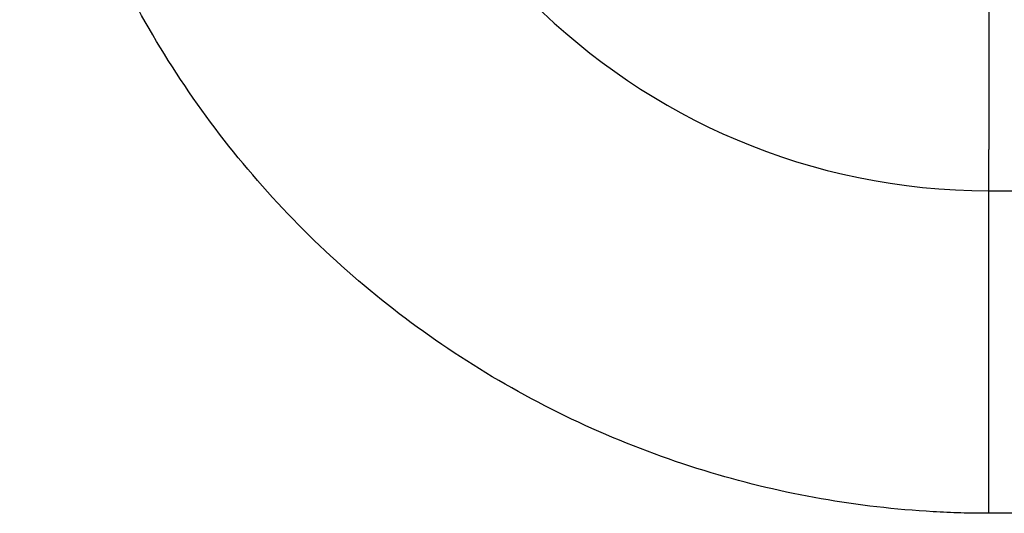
# Model space of a CAD drawing. Header units: inches. Extents: x -280 to 281, y -205 to 205.
# Tile 34 of 46: x 64.25 to 65.774, y 15.375 to 16.14. Entities that reach past the tile are written whole.
import ezdxf

# ---------------------------------------------------------------- set-up
doc = ezdxf.new("R2010")
doc.units = ezdxf.units.IN

# ---------------------------------------------------------------- blocks, each defined once
blk = doc.blocks.new('5222013350_00_G23_G27_BF_B3_B14_Motor_Bgr_63_EEXDe_1_1__9', base_point=(-96.5, -49.2509))
at = {"color": 7, "linetype": 'Continuous'}
blk.add_line((131.5, 31.7491), (166, 31.7491), dxfattribs=at)
blk.add_arc((131.5, 33.7491), 2, 180, 270, dxfattribs=at)
at = {"color": 8, "linetype": 'Continuous'}
for points, knots in [([(131.4999, 30.7491), (131.4713, 30.7494), (131.414, 30.7498), (131.2404, 30.7575), (130.9799, 30.7876), (130.5122, 30.8981), (129.9473, 31.1462), (129.3572, 31.6058), (128.8974, 32.1959), (128.6493, 32.7606), (128.5387, 33.2279), (128.5085, 33.4883), (128.5007, 33.6621), (128.5002, 33.7199), (128.5, 33.7488)], [0, 0, 0, 0, 0.085917, 0.171843, 0.521146, 0.870499, 1.611052, 2.351605, 3.092157, 3.83271, 4.181541, 4.530322, 4.616975, 4.703583, 4.703583, 4.703583, 4.703583]), ([(131.5004, 32.7491), (131.5004, 32.7473), (131.5004, 32.7437), (131.5004, 32.7382), (131.5004, 32.7327), (131.5004, 32.7273), (131.5004, 32.7218), (131.5004, 32.7163), (131.5004, 32.7108), (131.5004, 32.7052), (131.5004, 32.6997), (131.5004, 32.6942), (131.5004, 32.6886), (131.5004, 32.683), (131.5004, 32.6775), (131.5004, 32.6719), (131.5004, 32.6663), (131.5004, 32.6607), (131.5004, 32.6551), (131.5004, 32.6494), (131.5004, 32.6438), (131.5004, 32.6382), (131.5004, 32.6325), (131.5004, 32.6269), (131.5004, 32.6212), (131.5004, 32.6155), (131.5004, 32.6099), (131.5004, 32.6042), (131.5004, 32.5985), (131.5004, 32.5928), (131.5003, 32.5871), (131.5003, 32.5814), (131.5003, 32.5757), (131.5003, 32.57), (131.5003, 32.5643), (131.5003, 32.5586), (131.5003, 32.5528), (131.5003, 32.5471), (131.5003, 32.5414), (131.5003, 32.5356), (131.5003, 32.5299), (131.5003, 32.5242), (131.5003, 32.5184), (131.5003, 32.5127), (131.5003, 32.507), (131.5003, 32.5012), (131.5003, 32.4955), (131.5003, 32.4897), (131.5003, 32.484), (131.5003, 32.4783), (131.5003, 32.4725), (131.5003, 32.4668), (131.5003, 32.4611), (131.5003, 32.4553), (131.5003, 32.4496), (131.5003, 32.4438), (131.5003, 32.4381), (131.5003, 32.4324), (131.5003, 32.4267), (131.5003, 32.4209), (131.5003, 32.4152), (131.5003, 32.4095), (131.5003, 32.4038), (131.5003, 32.3981), (131.5003, 32.3924), (131.5003, 32.3867), (131.5003, 32.3816), (131.5003, 32.3772), (131.5003, 32.3733), (131.5003, 32.3695), (131.5003, 32.3656), (131.5003, 32.3618), (131.5003, 32.358), (131.5003, 32.3542), (131.5003, 32.3503), (131.5003, 32.3465), (131.5003, 32.3427), (131.5003, 32.3389), (131.5003, 32.3351), (131.5003, 32.3313), (131.5003, 32.3275), (131.5003, 32.3237), (131.5003, 32.3199), (131.5003, 32.3161), (131.5003, 32.3124), (131.5003, 32.3086), (131.5003, 32.3048), (131.5003, 32.3011), (131.5003, 32.2973), (131.5003, 32.2936), (131.5003, 32.2898), (131.5003, 32.2861), (131.5003, 32.2823), (131.5003, 32.2786), (131.5003, 32.2749), (131.5003, 32.2712), (131.5003, 32.2675), (131.5003, 32.2638), (131.5003, 32.2601), (131.5003, 32.2564), (131.5003, 32.2527), (131.5003, 32.249), (131.5003, 32.2454), (131.5003, 32.2417), (131.5003, 32.238), (131.5002, 32.2344), (131.5002, 32.2308), (131.5002, 32.2271), (131.5002, 32.2235), (131.5002, 32.2199), (131.5002, 32.2163), (131.5002, 32.2127), (131.5002, 32.2091), (131.5002, 32.2055), (131.5002, 32.2019), (131.5002, 32.1983), (131.5002, 32.1948), (131.5002, 32.1912), (131.5002, 32.1877), (131.5002, 32.1842), (131.5002, 32.1806), (131.5002, 32.1771), (131.5002, 32.1736), (131.5002, 32.1701), (131.5002, 32.1666), (131.5002, 32.1631), (131.5002, 32.1597), (131.5002, 32.1562), (131.5002, 32.1528), (131.5002, 32.1493), (131.5002, 32.1459), (131.5002, 32.1425), (131.5002, 32.1391), (131.5002, 32.1357), (131.5002, 32.1323), (131.5002, 32.1289), (131.5002, 32.1255), (131.5002, 32.1222), (131.5002, 32.1188), (131.5002, 32.1155), (131.5002, 32.1121), (131.5002, 32.1088), (131.5002, 32.1055), (131.5002, 32.1022), (131.5002, 32.099), (131.5002, 32.0957), (131.5002, 32.0924), (131.5002, 32.0892), (131.5002, 32.086), (131.5002, 32.0827), (131.5002, 32.0795), (131.5002, 32.0763), (131.5002, 32.0731), (131.5002, 32.07), (131.5002, 32.0668), (131.5002, 32.0637), (131.5002, 32.0605), (131.5002, 32.0574), (131.5002, 32.0543), (131.5002, 32.0512), (131.5002, 32.0481), (131.5002, 32.0451), (131.5002, 32.0421), (131.5002, 32.0394), (131.5002, 32.0367), (131.5002, 32.0341), (131.5002, 32.0315), (131.5002, 32.0289), (131.5002, 32.0263), (131.5002, 32.0237), (131.5002, 32.0212), (131.5002, 32.0186), (131.5002, 32.0161), (131.5002, 32.0136), (131.5002, 32.011), (131.5002, 32.0085), (131.5002, 32.006), (131.5002, 32.0035), (131.5002, 32.001), (131.5002, 31.9986), (131.5002, 31.9961), (131.5002, 31.9937), (131.5002, 31.9912), (131.5002, 31.9888), (131.5002, 31.9864), (131.5002, 31.984), (131.5002, 31.9816), (131.5002, 31.9792), (131.5002, 31.9769), (131.5002, 31.9745), (131.5002, 31.9722), (131.5002, 31.9698), (131.5002, 31.9675), (131.5002, 31.9652), (131.5002, 31.9629), (131.5002, 31.9606), (131.5002, 31.9583), (131.5002, 31.956), (131.5002, 31.9538), (131.5002, 31.9516), (131.5002, 31.9493), (131.5002, 31.9471), (131.5002, 31.9449), (131.5002, 31.9427), (131.5002, 31.9405), (131.5002, 31.9383), (131.5002, 31.9362), (131.5002, 31.934), (131.5002, 31.9319), (131.5002, 31.9298), (131.5002, 31.9276), (131.5002, 31.9255), (131.5002, 31.9234), (131.5002, 31.9214), (131.5002, 31.9193), (131.5002, 31.9172), (131.5002, 31.9152), (131.5002, 31.9132), (131.5002, 31.9111), (131.5002, 31.9091), (131.5002, 31.9071), (131.5002, 31.9051), (131.5002, 31.9032), (131.5002, 31.9012), (131.5002, 31.8993), (131.5002, 31.8973), (131.5002, 31.8954), (131.5002, 31.8935), (131.5002, 31.8916), (131.5002, 31.8897), (131.5002, 31.8878), (131.5002, 31.886), (131.5002, 31.8841), (131.5002, 31.8823), (131.5002, 31.8805), (131.5002, 31.8787), (131.5001, 31.8769), (131.5001, 31.8751), (131.5001, 31.8733), (131.5001, 31.8715), (131.5001, 31.8698), (131.5001, 31.868), (131.5001, 31.8663), (131.5001, 31.8646), (131.5001, 31.8629), (131.5001, 31.8612), (131.5001, 31.8596), (131.5001, 31.8579), (131.5001, 31.8563), (131.5001, 31.8546), (131.5001, 31.853), (131.5001, 31.8514), (131.5001, 31.8498), (131.5001, 31.8482), (131.5001, 31.8466), (131.5001, 31.8451), (131.5001, 31.8435), (131.5001, 31.842), (131.5001, 31.8405), (131.5001, 31.839), (131.5001, 31.8375), (131.5001, 31.836), (131.5001, 31.8346), (131.5001, 31.8331), (131.5001, 31.8317), (131.5001, 31.8302), (131.5001, 31.8288), (131.5001, 31.8274), (131.5001, 31.826), (131.5001, 31.8247), (131.5001, 31.8233), (131.5001, 31.822), (131.5001, 31.8206), (131.5001, 31.8193), (131.5001, 31.818), (131.5001, 31.8167), (131.5001, 31.8154), (131.5001, 31.8141), (131.5001, 31.8128), (131.5001, 31.8116), (131.5001, 31.8103), (131.5001, 31.8091), (131.5001, 31.8079), (131.5001, 31.8067), (131.5001, 31.8055), (131.5001, 31.8043), (131.5001, 31.8032), (131.5001, 31.802), (131.5001, 31.8009), (131.5001, 31.7997), (131.5001, 31.7986), (131.5001, 31.7975), (131.5001, 31.7964), (131.5001, 31.7954), (131.5001, 31.7943), (131.5001, 31.7933), (131.5001, 31.7922), (131.5001, 31.7912), (131.5001, 31.7902), (131.5001, 31.7892), (131.5001, 31.7882), (131.5001, 31.7872), (131.5001, 31.7863), (131.5001, 31.7853), (131.5001, 31.7844), (131.5001, 31.7835), (131.5001, 31.7826), (131.5001, 31.7817), (131.5001, 31.7808), (131.5001, 31.7799), (131.5001, 31.7791), (131.5001, 31.7782), (131.5001, 31.7774), (131.5001, 31.7766), (131.5001, 31.7758), (131.5001, 31.775), (131.5001, 31.7742), (131.5001, 31.7734), (131.5001, 31.7727), (131.5001, 31.7719), (131.5001, 31.7712), (131.5001, 31.7705), (131.5001, 31.7698), (131.5001, 31.7691), (131.5001, 31.7684), (131.5001, 31.7677), (131.5001, 31.7671), (131.5001, 31.7664), (131.5001, 31.7658), (131.5001, 31.7652), (131.5001, 31.7646), (131.5001, 31.764), (131.5001, 31.7634), (131.5001, 31.7628), (131.5001, 31.7622), (131.5001, 31.7617), (131.5001, 31.7611), (131.5001, 31.7606), (131.5001, 31.7601), (131.5001, 31.7596), (131.5001, 31.7591), (131.5, 31.7586), (131.5, 31.7581), (131.5, 31.7577), (131.5, 31.7572), (131.5, 31.7568), (131.5, 31.7564), (131.5, 31.756), (131.5, 31.7556), (131.5, 31.7552), (131.5, 31.7548), (131.5, 31.7545), (131.5, 31.7541), (131.5, 31.7538), (131.5, 31.7535), (131.5, 31.7532), (131.5, 31.7528), (131.5, 31.7526), (131.5, 31.7523), (131.5, 31.752), (131.5, 31.7517), (131.5, 31.7515), (131.5, 31.7513), (131.5, 31.751), (131.5, 31.7508), (131.5, 31.7506), (131.5, 31.7504), (131.5, 31.7503), (131.5, 31.7501), (131.5, 31.75), (131.5, 31.7498), (131.5, 31.7497), (131.5, 31.7496), (131.5, 31.7495), (131.5, 31.7494), (131.5, 31.7494), (131.5, 31.7493), (131.5, 31.7493), (131.5, 31.7492), (131.5, 31.7492), (131.5, 31.7491), (131.5, 31.7491), (131.5, 31.7491), (131.5, 31.7491), (131.5, 31.7491)], [0, 0, 0, 0, 0.005439, 0.010892, 0.016357, 0.021835, 0.027325, 0.032827, 0.038341, 0.043866, 0.049402, 0.054949, 0.060506, 0.066074, 0.071652, 0.077239, 0.082836, 0.088441, 0.094056, 0.099678, 0.105309, 0.110948, 0.116595, 0.122248, 0.127909, 0.133577, 0.13925, 0.14493, 0.150616, 0.156307, 0.162004, 0.167705, 0.173411, 0.179122, 0.184836, 0.190555, 0.196277, 0.202001, 0.207729, 0.21346, 0.219193, 0.224927, 0.230664, 0.236402, 0.242141, 0.247881, 0.253621, 0.259362, 0.265103, 0.270843, 0.276583, 0.282321, 0.288059, 0.293795, 0.299529, 0.305262, 0.310991, 0.316719, 0.322443, 0.328164, 0.333881, 0.339595, 0.345304, 0.351009, 0.356709, 0.362405, 0.368095, 0.371941, 0.375785, 0.379625, 0.383461, 0.387294, 0.391124, 0.394949, 0.398771, 0.402589, 0.406402, 0.410211, 0.414016, 0.417817, 0.421613, 0.425404, 0.429191, 0.432973, 0.43675, 0.440521, 0.444288, 0.448049, 0.451805, 0.455555, 0.4593, 0.463039, 0.466772, 0.470499, 0.47422, 0.477935, 0.481643, 0.485346, 0.489041, 0.492731, 0.496413, 0.500089, 0.503757, 0.507419, 0.511073, 0.514721, 0.518361, 0.521993, 0.525618, 0.529235, 0.532844, 0.536446, 0.540039, 0.543625, 0.547202, 0.550771, 0.554331, 0.557883, 0.561426, 0.56496, 0.568486, 0.572002, 0.57551, 0.579008, 0.582497, 0.585976, 0.589446, 0.592906, 0.596357, 0.599798, 0.603229, 0.606649, 0.61006, 0.61346, 0.61685, 0.620229, 0.623598, 0.626956, 0.630303, 0.633639, 0.636965, 0.640279, 0.643582, 0.646873, 0.650153, 0.653421, 0.656678, 0.659923, 0.663156, 0.666377, 0.669586, 0.672782, 0.675967, 0.679138, 0.682298, 0.685444, 0.688578, 0.691699, 0.694807, 0.697902, 0.700983, 0.704052, 0.707107, 0.709747, 0.712376, 0.714995, 0.717603, 0.720201, 0.722788, 0.725364, 0.72793, 0.730485, 0.733029, 0.735563, 0.738085, 0.740597, 0.743098, 0.745588, 0.748067, 0.750536, 0.752993, 0.755439, 0.757875, 0.760299, 0.762712, 0.765114, 0.767505, 0.769885, 0.772254, 0.774611, 0.776957, 0.779292, 0.781616, 0.783928, 0.786229, 0.788519, 0.790797, 0.793064, 0.795319, 0.797563, 0.799795, 0.802016, 0.804225, 0.806422, 0.808608, 0.810783, 0.812945, 0.815096, 0.817235, 0.819363, 0.821478, 0.823582, 0.825674, 0.827754, 0.829823, 0.831879, 0.833923, 0.835955, 0.837976, 0.839984, 0.84198, 0.843964, 0.845936, 0.847896, 0.849844, 0.851779, 0.853703, 0.855614, 0.857512, 0.859399, 0.861273, 0.863134, 0.864984, 0.86682, 0.868645, 0.870457, 0.872256, 0.874043, 0.875817, 0.877579, 0.879328, 0.881064, 0.882788, 0.884499, 0.886198, 0.887883, 0.889556, 0.891216, 0.892863, 0.894497, 0.896119, 0.897727, 0.899323, 0.900905, 0.902475, 0.904031, 0.905575, 0.907105, 0.908622, 0.910126, 0.911617, 0.913095, 0.914559, 0.916011, 0.917449, 0.918873, 0.920285, 0.921683, 0.923067, 0.924438, 0.925796, 0.92714, 0.928471, 0.929788, 0.931111, 0.932421, 0.933718, 0.935001, 0.936272, 0.937529, 0.938773, 0.940003, 0.941221, 0.942425, 0.943617, 0.944795, 0.94596, 0.947113, 0.948252, 0.949378, 0.950491, 0.951591, 0.952678, 0.953752, 0.954814, 0.955862, 0.956897, 0.95792, 0.95893, 0.959926, 0.96091, 0.961881, 0.962839, 0.963785, 0.964718, 0.965637, 0.966544, 0.967439, 0.96832, 0.969189, 0.970046, 0.970889, 0.97172, 0.972538, 0.973344, 0.974137, 0.974917, 0.975685, 0.97644, 0.977183, 0.977913, 0.978631, 0.979336, 0.980029, 0.980709, 0.981377, 0.982032, 0.982675, 0.983305, 0.983935, 0.984553, 0.985157, 0.98575, 0.986329, 0.986896, 0.98745, 0.987992, 0.988522, 0.989039, 0.989543, 0.990035, 0.990515, 0.990983, 0.991438, 0.991881, 0.992311, 0.99273, 0.993136, 0.993531, 0.993913, 0.994283, 0.994641, 0.994988, 0.995322, 0.995644, 0.995955, 0.996265, 0.996562, 0.996847, 0.997118, 0.997378, 0.997625, 0.997859, 0.998081, 0.998291, 0.998488, 0.998673, 0.998845, 0.999006, 0.999144, 0.999271, 0.999388, 0.999495, 0.999592, 0.999678, 0.999754, 0.999811, 0.999862, 0.999904, 0.999939, 0.999966, 0.999985, 0.999994, 1, 1, 1, 1]), ([(131.5, 31.7491), (131.5, 31.7491), (131.5, 31.7491), (131.5, 31.7491), (131.5, 31.7491), (131.5, 31.7491), (131.5, 31.749), (131.5, 31.749), (131.5, 31.749), (131.5, 31.749), (131.5, 31.7489), (131.5, 31.7489), (131.5, 31.7488), (131.5, 31.7488), (131.5, 31.7487), (131.5, 31.7486), (131.5, 31.7486), (131.5, 31.7485), (131.5, 31.7484), (131.5, 31.7483), (131.5, 31.7482), (131.5, 31.7481), (131.5, 31.748), (131.5, 31.7479), (131.5, 31.7478), (131.5, 31.7477), (131.5, 31.7476), (131.5, 31.7475), (131.5, 31.7473), (131.5, 31.7472), (131.5, 31.7471), (131.5, 31.7469), (131.5, 31.7468), (131.5, 31.7466), (131.5, 31.7465), (131.5, 31.7463), (131.5, 31.7461), (131.5, 31.746), (131.5, 31.7458), (131.5, 31.7456), (131.5, 31.7454), (131.5, 31.7453), (131.5, 31.7451), (131.5, 31.7449), (131.5, 31.7447), (131.5, 31.7445), (131.5, 31.7443), (131.5, 31.744), (131.5, 31.7438), (131.5, 31.7436), (131.5, 31.7434), (131.5, 31.7432), (131.5, 31.7429), (131.5, 31.7427), (131.5, 31.7424), (131.5, 31.7422), (131.5, 31.7419), (131.5, 31.7417), (131.5, 31.7414), (131.5, 31.7411), (131.5, 31.7409), (131.5, 31.7406), (131.5, 31.7403), (131.5, 31.74), (131.5, 31.7397), (131.5, 31.7394), (131.5, 31.7391), (131.5, 31.7388), (131.5, 31.7385), (131.5, 31.7382), (131.5, 31.7378), (131.5, 31.7375), (131.5, 31.7372), (131.5, 31.7368), (131.5, 31.7365), (131.5, 31.7362), (131.5, 31.7358), (131.5, 31.7355), (131.5, 31.7351), (131.5, 31.7347), (131.5, 31.7343), (131.5, 31.734), (131.5, 31.7336), (131.5, 31.7332), (131.5, 31.7328), (131.5, 31.7324), (131.5, 31.732), (131.5, 31.7316), (131.5, 31.7312), (131.5, 31.7308), (131.5, 31.7304), (131.5, 31.73), (131.5, 31.7296), (131.5, 31.7291), (131.5, 31.7287), (131.5, 31.7283), (131.5, 31.7278), (131.5, 31.7274), (131.5, 31.7269), (131.5, 31.7265), (131.5, 31.726), (131.5, 31.7255), (131.5, 31.7251), (131.5, 31.7246), (131.5, 31.7241), (131.5, 31.7236), (131.5, 31.7231), (131.5, 31.7227), (131.5, 31.7222), (131.5, 31.7216), (131.5, 31.7211), (131.5, 31.7206), (131.5, 31.7201), (131.5, 31.7196), (131.5, 31.719), (131.5, 31.7185), (131.5, 31.718), (131.5, 31.7174), (131.5, 31.7169), (131.5, 31.7163), (131.5, 31.7158), (131.5, 31.7152), (131.5, 31.7146), (131.5, 31.7141), (131.5, 31.7135), (131.5, 31.7129), (131.5, 31.7123), (131.5, 31.7117), (131.5, 31.7111), (131.5, 31.7105), (131.5, 31.7099), (131.5, 31.7093), (131.5, 31.7087), (131.5, 31.708), (131.5, 31.7074), (131.5, 31.7068), (131.5, 31.7061), (131.5, 31.7055), (131.5, 31.7048), (131.5, 31.7042), (131.5, 31.7035), (131.5, 31.7029), (131.5, 31.7022), (131.5, 31.7015), (131.5, 31.7008), (131.5, 31.7002), (131.5, 31.6995), (131.5, 31.6988), (131.5, 31.6981), (131.5, 31.6974), (131.5, 31.6966), (131.5, 31.6959), (131.5, 31.6952), (131.5, 31.6945), (131.5, 31.6938), (131.5, 31.693), (131.5, 31.6923), (131.5, 31.6915), (131.5, 31.6908), (131.5, 31.69), (131.5, 31.6893), (131.5, 31.6885), (131.5, 31.6877), (131.5, 31.6869), (131.5, 31.6862), (131.5, 31.6854), (131.5, 31.6846), (131.5, 31.6838), (131.5, 31.683), (131.5, 31.6822), (131.5, 31.6814), (131.5, 31.6805), (131.5, 31.6797), (131.5, 31.6789), (131.5, 31.6781), (131.5, 31.6773), (131.5, 31.6764), (131.5, 31.6756), (131.5, 31.6748), (131.5, 31.6739), (131.5, 31.6731), (131.5, 31.6722), (131.5, 31.6714), (131.5, 31.6705), (131.5, 31.6696), (131.5, 31.6688), (131.5, 31.6679), (131.5, 31.667), (131.5, 31.6661), (131.5, 31.6652), (131.5, 31.6643), (131.5, 31.6634), (131.5, 31.6625), (131.5, 31.6616), (131.5, 31.6607), (131.5, 31.6598), (131.5, 31.6588), (131.5, 31.6579), (131.5, 31.657), (131.5, 31.656), (131.5, 31.6551), (131.5, 31.6541), (131.5, 31.6532), (131.5, 31.6522), (131.5, 31.6512), (131.5, 31.6503), (131.5, 31.6493), (131.5, 31.6483), (131.5, 31.6473), (131.5, 31.6463), (131.5, 31.6453), (131.5, 31.6443), (131.5, 31.6433), (131.5, 31.6423), (131.5, 31.6413), (131.5, 31.6402), (131.5, 31.6392), (131.5, 31.6382), (131.5, 31.6372), (131.5, 31.6361), (131.5, 31.6351), (131.5, 31.634), (131.5, 31.6329), (131.5, 31.6319), (131.5, 31.6308), (131.5, 31.6297), (131.5, 31.6287), (131.5, 31.6276), (131.5, 31.6265), (131.5, 31.6254), (131.5, 31.6243), (131.5, 31.6232), (131.5, 31.6221), (131.5, 31.621), (131.5, 31.6199), (131.5, 31.6188), (131.5, 31.6176), (131.5, 31.6165), (131.5, 31.6154), (131.5, 31.6142), (131.5, 31.6131), (131.5, 31.6119), (131.5, 31.6108), (131.5, 31.6096), (131.5, 31.6085), (131.5, 31.6073), (131.5, 31.6061), (131.5, 31.6049), (131.5, 31.6038), (131.5, 31.6026), (131.5, 31.6014), (131.5, 31.6002), (131.5, 31.599), (131.5, 31.5978), (131.5, 31.5966), (131.5, 31.5953), (131.5, 31.5941), (131.5, 31.5929), (131.5, 31.5917), (131.5, 31.5904), (131.5, 31.5892), (131.5, 31.5879), (131.5, 31.5867), (131.5, 31.5854), (131.5, 31.5842), (131.5, 31.5829), (131.5, 31.5817), (131.5, 31.5804), (131.5, 31.5791), (131.5, 31.5778), (131.5, 31.5765), (131.5, 31.5753), (131.5, 31.574), (131.5, 31.5727), (131.5, 31.5714), (131.5, 31.5701), (131.5, 31.5687), (131.5, 31.5674), (131.5, 31.5661), (131.5, 31.5648), (131.5, 31.5634), (131.5, 31.5621), (131.5, 31.5608), (131.5, 31.5594), (131.5, 31.5581), (131.5, 31.5567), (131.5, 31.5554), (131.5, 31.554), (131.5, 31.5526), (131.5, 31.5513), (131.5, 31.5499), (131.5, 31.5485), (131.5, 31.5471), (131.5, 31.5457), (131.5, 31.5444), (131.5, 31.543), (131.5, 31.5416), (131.5, 31.5401), (131.5, 31.5387), (131.5, 31.5373), (131.5, 31.5359), (131.5, 31.5345), (131.5, 31.533), (131.5, 31.5316), (131.5, 31.5302), (131.5, 31.5287), (131.5, 31.5273), (131.5, 31.5258), (131.5, 31.5244), (131.5, 31.5229), (131.5, 31.5215), (131.5, 31.52), (131.5, 31.5185), (131.5, 31.5171), (131.5, 31.5156), (131.5, 31.5141), (131.5, 31.5126), (131.5, 31.5111), (131.5, 31.5096), (131.5, 31.5081), (131.5, 31.5066), (131.5, 31.5051), (131.5, 31.5036), (131.5, 31.5021), (131.5, 31.5005), (131.5, 31.499), (131.5, 31.4975), (131.5, 31.4959), (131.5, 31.4944), (131.5, 31.4929), (131.5, 31.4913), (131.5, 31.4898), (131.5, 31.4882), (131.5, 31.4866), (131.5, 31.4851), (131.5, 31.4835), (131.5, 31.4819), (131.5, 31.4804), (131.5, 31.4788), (131.5, 31.4772), (131.5, 31.4756), (131.5, 31.474), (131.5, 31.4724), (131.5, 31.4708), (131.5, 31.4692), (131.5, 31.4676), (131.5, 31.466), (131.5, 31.4644), (131.5, 31.4627), (131.5, 31.4611), (131.5, 31.4595), (131.5, 31.4579), (131.5, 31.4561), (131.5, 31.4543), (131.5, 31.4524), (131.5, 31.4505), (131.5, 31.4486), (131.5, 31.4467), (131.5, 31.4448), (131.5, 31.4429), (131.5, 31.4409), (131.5, 31.439), (131.5, 31.4371), (131.5, 31.4351), (131.5, 31.4332), (131.5, 31.4312), (131.5, 31.4293), (131.5, 31.4273), (131.5, 31.4254), (131.5, 31.4234), (131.5, 31.4214), (131.5, 31.4194), (131.5, 31.4175), (131.5, 31.4155), (131.5, 31.4135), (131.5, 31.4115), (131.5, 31.4095), (131.5, 31.4075), (131.5, 31.4055), (131.5, 31.4034), (131.5, 31.4014), (131.5, 31.3994), (131.5, 31.3974), (131.5, 31.3953), (131.5, 31.3933), (131.5, 31.3912), (131.5, 31.3892), (131.5, 31.3871), (131.5, 31.3851), (131.5, 31.383), (131.5, 31.381), (131.5, 31.3789), (131.5, 31.3768), (131.5, 31.3747), (131.5, 31.3727), (131.5, 31.3706), (131.5, 31.3685), (131.5, 31.3664), (131.5, 31.3643), (131.5, 31.3622), (131.5, 31.3601), (131.5, 31.358), (131.5, 31.3559), (131.5, 31.3538), (131.5, 31.3516), (131.5, 31.3495), (131.5, 31.3474), (131.5, 31.3452), (131.5, 31.3431), (131.5, 31.341), (131.5, 31.3388), (131.5, 31.3367), (131.5, 31.3345), (131.5, 31.3324), (131.5, 31.3302), (131.5, 31.328), (131.5, 31.3259), (131.5, 31.3237), (131.5, 31.3215), (131.5, 31.3194), (131.5, 31.3172), (131.5, 31.315), (131.5, 31.3128), (131.5, 31.3106), (131.5, 31.3084), (131.5, 31.3062), (131.5, 31.304), (131.5, 31.3018), (131.4999, 31.2996), (131.4999, 31.2974), (131.4999, 31.2952), (131.4999, 31.293), (131.4999, 31.2908), (131.4999, 31.2885), (131.4999, 31.2863), (131.4999, 31.2841), (131.4999, 31.2819), (131.4999, 31.2796), (131.4999, 31.2774), (131.4999, 31.2751), (131.4999, 31.2729), (131.4999, 31.2707), (131.4999, 31.2684), (131.4999, 31.2662), (131.4999, 31.2639), (131.4999, 31.2616), (131.4999, 31.2594), (131.4999, 31.2571), (131.4999, 31.2549), (131.4999, 31.2526), (131.4999, 31.2503), (131.4999, 31.248), (131.4999, 31.2458), (131.4999, 31.2435), (131.4999, 31.2412), (131.4999, 31.2389), (131.4999, 31.2366), (131.4999, 31.2343), (131.4999, 31.232), (131.4999, 31.2297), (131.4999, 31.2275), (131.4999, 31.2252), (131.4999, 31.2228), (131.4999, 31.2205), (131.4999, 31.2182), (131.4999, 31.2159), (131.4999, 31.2136), (131.4999, 31.2113), (131.4999, 31.209), (131.4999, 31.2067), (131.4999, 31.2043), (131.4999, 31.202), (131.4999, 31.1997), (131.4999, 31.1974), (131.4999, 31.195), (131.4999, 31.1927), (131.4999, 31.1904), (131.4999, 31.188), (131.4999, 31.1857), (131.4999, 31.1834), (131.4999, 31.181), (131.4999, 31.1787), (131.4999, 31.1763), (131.4999, 31.174), (131.4999, 31.1717), (131.4999, 31.1693), (131.4999, 31.167), (131.4999, 31.1646), (131.4999, 31.1622), (131.4999, 31.1599), (131.4999, 31.1575), (131.4999, 31.1552), (131.4999, 31.1528), (131.4999, 31.1504), (131.4999, 31.1481), (131.4999, 31.1457), (131.4999, 31.1433), (131.4999, 31.141), (131.4999, 31.1386), (131.4999, 31.1362), (131.4999, 31.1339), (131.4999, 31.1315), (131.4999, 31.1291), (131.4999, 31.1267), (131.4999, 31.1243), (131.4999, 31.122), (131.4999, 31.1196), (131.4999, 31.1168), (131.4999, 31.1137), (131.4999, 31.1102), (131.4999, 31.1066), (131.4999, 31.1031), (131.4999, 31.0996), (131.4999, 31.096), (131.4999, 31.0925), (131.4999, 31.089), (131.4999, 31.0854), (131.4999, 31.0819), (131.4999, 31.0784), (131.4999, 31.0748), (131.4999, 31.0713), (131.4999, 31.0677), (131.4999, 31.0642), (131.4999, 31.0606), (131.4999, 31.0571), (131.4999, 31.0536), (131.4999, 31.05), (131.4999, 31.0465), (131.4999, 31.0429), (131.4999, 31.0394), (131.4999, 31.0358), (131.4999, 31.0323), (131.4999, 31.0287), (131.4999, 31.0251), (131.4999, 31.0216), (131.4999, 31.018), (131.4999, 31.0145), (131.4999, 31.0109), (131.4999, 31.0074), (131.4999, 31.0038), (131.4999, 31.0003), (131.4999, 30.9967), (131.4999, 30.9932), (131.4999, 30.9896), (131.4999, 30.9861), (131.4999, 30.9825), (131.4999, 30.979), (131.4999, 30.9754), (131.4999, 30.9719), (131.4999, 30.9683), (131.4999, 30.9648), (131.4999, 30.9612), (131.4999, 30.9577), (131.4999, 30.9541), (131.4999, 30.9506), (131.4999, 30.947), (131.4999, 30.9435), (131.4999, 30.9399), (131.4999, 30.9364), (131.4999, 30.9329), (131.4999, 30.9293), (131.4999, 30.9258), (131.4999, 30.9222), (131.4999, 30.9187), (131.4999, 30.9152), (131.4999, 30.9117), (131.4999, 30.9081), (131.4999, 30.9046), (131.4999, 30.9011), (131.4999, 30.8976), (131.4999, 30.894), (131.4999, 30.8905), (131.4999, 30.887), (131.4999, 30.8835), (131.4999, 30.88), (131.4999, 30.8765), (131.4999, 30.873), (131.4999, 30.8695), (131.4999, 30.866), (131.4999, 30.8625), (131.4999, 30.859), (131.4999, 30.8555), (131.4999, 30.852), (131.4999, 30.8485), (131.4999, 30.845), (131.4999, 30.8416), (131.4999, 30.8381), (131.4999, 30.8346), (131.4999, 30.8311), (131.4999, 30.8277), (131.4999, 30.8242), (131.4999, 30.8208), (131.4999, 30.8173), (131.4999, 30.8139), (131.4999, 30.8104), (131.4999, 30.807), (131.4999, 30.8035), (131.4999, 30.8001), (131.4999, 30.7967), (131.4999, 30.7932), (131.4999, 30.7898), (131.4999, 30.7864), (131.4999, 30.783), (131.4999, 30.7796), (131.4999, 30.7762), (131.4999, 30.7728), (131.4999, 30.7694), (131.4999, 30.766), (131.4999, 30.7626), (131.4999, 30.7592), (131.4999, 30.7558), (131.4999, 30.7525), (131.4999, 30.7502), (131.4999, 30.7491)], [0, 0, 0, 0, 0.000002, 0.00001, 0.000022, 0.000039, 0.000061, 0.000088, 0.00012, 0.000157, 0.000199, 0.000246, 0.000298, 0.000355, 0.000418, 0.000485, 0.000557, 0.000634, 0.000716, 0.000804, 0.000897, 0.000994, 0.001092, 0.001195, 0.001302, 0.001414, 0.00153, 0.001652, 0.001778, 0.001909, 0.002044, 0.002184, 0.00233, 0.002479, 0.002634, 0.002794, 0.002958, 0.003127, 0.003301, 0.00348, 0.003663, 0.003852, 0.004045, 0.004239, 0.004437, 0.00464, 0.004847, 0.00506, 0.005277, 0.005499, 0.005725, 0.005956, 0.006192, 0.006433, 0.006678, 0.006929, 0.007184, 0.007444, 0.007708, 0.007978, 0.008252, 0.008531, 0.008815, 0.009103, 0.009397, 0.009695, 0.009999, 0.010307, 0.01062, 0.010938, 0.01126, 0.011588, 0.011921, 0.012258, 0.0126, 0.012948, 0.0133, 0.013657, 0.01402, 0.014387, 0.014759, 0.015136, 0.015518, 0.015905, 0.016298, 0.016695, 0.017087, 0.017485, 0.017887, 0.018294, 0.018706, 0.019123, 0.019545, 0.019971, 0.020403, 0.020839, 0.02128, 0.021726, 0.022177, 0.022633, 0.023094, 0.023559, 0.02403, 0.024505, 0.024986, 0.025471, 0.025961, 0.026456, 0.026956, 0.027461, 0.027971, 0.028486, 0.029006, 0.029531, 0.03006, 0.030595, 0.031135, 0.031679, 0.032229, 0.032783, 0.033343, 0.033907, 0.034477, 0.035051, 0.035631, 0.036215, 0.036804, 0.037399, 0.037998, 0.038603, 0.039212, 0.039826, 0.040446, 0.04107, 0.0417, 0.042334, 0.042974, 0.043618, 0.044268, 0.044923, 0.045583, 0.046247, 0.046917, 0.047592, 0.048272, 0.048957, 0.049647, 0.050342, 0.051043, 0.051748, 0.052458, 0.053174, 0.053895, 0.05462, 0.055351, 0.056087, 0.056828, 0.057574, 0.058326, 0.059082, 0.059844, 0.06061, 0.061382, 0.062159, 0.062941, 0.063728, 0.064521, 0.065318, 0.066121, 0.066929, 0.067742, 0.06856, 0.069383, 0.070212, 0.071027, 0.071847, 0.072673, 0.073504, 0.07434, 0.075181, 0.076027, 0.076879, 0.077735, 0.078597, 0.079464, 0.080336, 0.081214, 0.082096, 0.082984, 0.083876, 0.084774, 0.085677, 0.086585, 0.087498, 0.088416, 0.089339, 0.090267, 0.0912, 0.092139, 0.093082, 0.094031, 0.094984, 0.095943, 0.096906, 0.097875, 0.098848, 0.099827, 0.10081, 0.101799, 0.102792, 0.103791, 0.104794, 0.105803, 0.106816, 0.107835, 0.108858, 0.109886, 0.110919, 0.111957, 0.113, 0.114048, 0.115101, 0.116159, 0.117221, 0.118289, 0.119361, 0.120438, 0.12152, 0.122607, 0.123699, 0.124796, 0.125897, 0.127004, 0.128115, 0.129231, 0.130351, 0.131477, 0.132607, 0.133743, 0.134882, 0.136027, 0.137177, 0.138331, 0.13949, 0.140654, 0.141822, 0.142996, 0.144174, 0.145356, 0.146544, 0.147736, 0.148933, 0.150134, 0.151341, 0.152551, 0.153767, 0.154987, 0.156212, 0.157442, 0.158676, 0.159915, 0.161159, 0.162407, 0.16366, 0.164917, 0.166179, 0.167446, 0.168717, 0.169993, 0.171273, 0.172558, 0.173848, 0.175142, 0.176441, 0.177744, 0.179052, 0.180364, 0.181681, 0.183003, 0.184329, 0.185659, 0.186994, 0.188334, 0.189678, 0.191026, 0.192379, 0.193737, 0.195098, 0.196465, 0.197836, 0.199211, 0.200591, 0.201975, 0.203363, 0.204756, 0.206154, 0.207556, 0.208962, 0.210372, 0.211788, 0.213207, 0.214631, 0.216059, 0.217491, 0.218928, 0.220369, 0.221815, 0.223265, 0.224719, 0.226178, 0.227641, 0.229108, 0.230579, 0.232055, 0.233535, 0.23502, 0.236508, 0.238001, 0.239498, 0.241, 0.242505, 0.244015, 0.24553, 0.247048, 0.248571, 0.250097, 0.251628, 0.253164, 0.254703, 0.256247, 0.257795, 0.259347, 0.260903, 0.262463, 0.264028, 0.265597, 0.267169, 0.268746, 0.270327, 0.271913, 0.273502, 0.275096, 0.276693, 0.278295, 0.279901, 0.28151, 0.283124, 0.284742, 0.286364, 0.287991, 0.289621, 0.291255, 0.292893, 0.294784, 0.296679, 0.29858, 0.300486, 0.302397, 0.304313, 0.306234, 0.30816, 0.310091, 0.312027, 0.313968, 0.315914, 0.317865, 0.319821, 0.321781, 0.323746, 0.325716, 0.327691, 0.329671, 0.331655, 0.333644, 0.335637, 0.337635, 0.339638, 0.341646, 0.343657, 0.345674, 0.347695, 0.34972, 0.35175, 0.353784, 0.355823, 0.357866, 0.359913, 0.361965, 0.364021, 0.366081, 0.368146, 0.370214, 0.372287, 0.374364, 0.376445, 0.378531, 0.38062, 0.382713, 0.384811, 0.386912, 0.389018, 0.391127, 0.39324, 0.395358, 0.397479, 0.399604, 0.401733, 0.403865, 0.406002, 0.408142, 0.410285, 0.412433, 0.414584, 0.416739, 0.418898, 0.42106, 0.423225, 0.425395, 0.427567, 0.429743, 0.431923, 0.434106, 0.436293, 0.438483, 0.440676, 0.442873, 0.445073, 0.447276, 0.449482, 0.451692, 0.453905, 0.456121, 0.45834, 0.460563, 0.462788, 0.465017, 0.467249, 0.469483, 0.471721, 0.473962, 0.476205, 0.478452, 0.480701, 0.482954, 0.485209, 0.487467, 0.489728, 0.491991, 0.494257, 0.496526, 0.498798, 0.501073, 0.50335, 0.505629, 0.507912, 0.510196, 0.512484, 0.514774, 0.517066, 0.519361, 0.521658, 0.523958, 0.52626, 0.528564, 0.530871, 0.53318, 0.535491, 0.537805, 0.540121, 0.542439, 0.544759, 0.547082, 0.549406, 0.551733, 0.554061, 0.556392, 0.558725, 0.56106, 0.563396, 0.565735, 0.568076, 0.570418, 0.572763, 0.575109, 0.577457, 0.579807, 0.582158, 0.584512, 0.586867, 0.589224, 0.591582, 0.593942, 0.596304, 0.598667, 0.601032, 0.603398, 0.605766, 0.608136, 0.610506, 0.612879, 0.615252, 0.617627, 0.620004, 0.622382, 0.624761, 0.627141, 0.629523, 0.631905, 0.635427, 0.638951, 0.642477, 0.646004, 0.649534, 0.653065, 0.656598, 0.660133, 0.66367, 0.667208, 0.670747, 0.674288, 0.67783, 0.681373, 0.684917, 0.688463, 0.69201, 0.695557, 0.699106, 0.702655, 0.706205, 0.709756, 0.713307, 0.716859, 0.720411, 0.723964, 0.727517, 0.731071, 0.734624, 0.738178, 0.741732, 0.745285, 0.748839, 0.752393, 0.755946, 0.759499, 0.763052, 0.766604, 0.770156, 0.773707, 0.777258, 0.780807, 0.784357, 0.787905, 0.791452, 0.794999, 0.798544, 0.802088, 0.805631, 0.809173, 0.812713, 0.816252, 0.81979, 0.823326, 0.82686, 0.830393, 0.833924, 0.837453, 0.840981, 0.844506, 0.848029, 0.851551, 0.85507, 0.858587, 0.862101, 0.865613, 0.869123, 0.87263, 0.876135, 0.879637, 0.883136, 0.886633, 0.890126, 0.893617, 0.897105, 0.90059, 0.904071, 0.907549, 0.911024, 0.914496, 0.917965, 0.921429, 0.924891, 0.928348, 0.931802, 0.935252, 0.938699, 0.942141, 0.94558, 0.949014, 0.952445, 0.955871, 0.959293, 0.962711, 0.966124, 0.969533, 0.972937, 0.976337, 0.979732, 0.983122, 0.986507, 0.989888, 0.993264, 0.996634, 1, 1, 1, 1]), ([(166, 30.7491), (160.2736, 30.7491), (148.8207, 30.7491), (137.3443, 30.7491), (131.5707, 30.7491), (131.5235, 30.7491), (131.4999, 30.7491)], [0, 0, 0, 0, 17.179289, 34.358579, 34.429322, 34.500075, 34.500075, 34.500075, 34.500075])]:
    blk.add_open_spline(points, degree=3, knots=knots, dxfattribs=at)
blk = doc.blocks.new('5222013350_00_G23_G27_BF_B3_B14_Motor_Bgr_63_EEXDe_1__10', base_point=(-96.5, -49.2509))
blk.add_blockref('5222013350_00_G23_G27_BF_B3_B14_Motor_Bgr_63_EEXDe_1_1__9', (-96.5, -49.2509))
blk = doc.blocks.new('VordansichtA_von_', base_point=(60.25, 50))
blk.add_blockref('5222013350_00_G23_G27_BF_B3_B14_Motor_Bgr_63_EEXDe_1__10', (-96.5, -49.2509))

msp = doc.modelspace()

# ---------------------------------------------------------------- block references
at = {"xscale": 0.5, "yscale": 0.5, "zscale": 0.5}
msp.add_blockref('VordansichtA_von_', (30.125, 25), dxfattribs=at)

doc.saveas('drawing.dxf')
